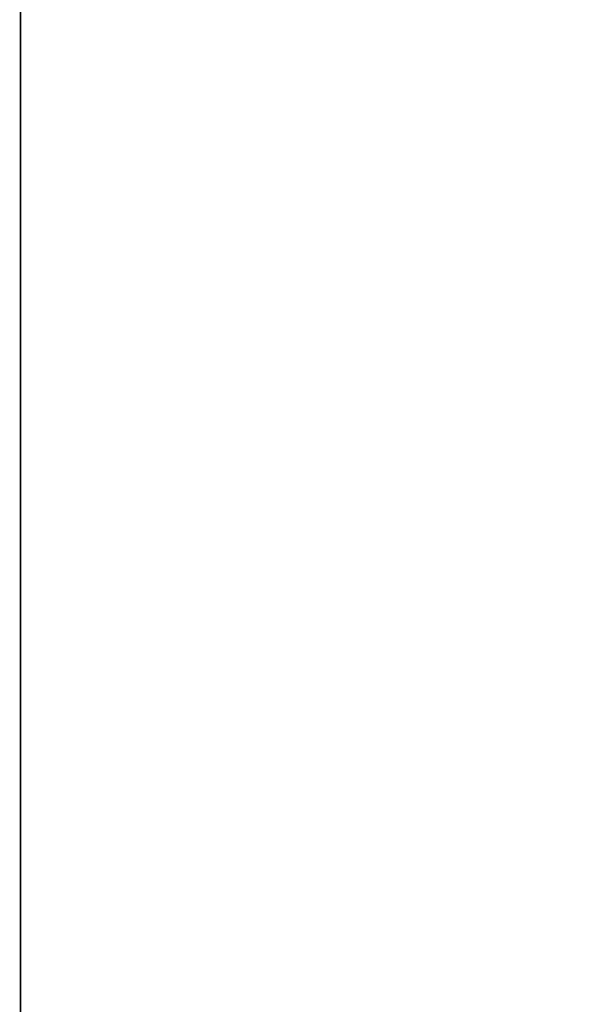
# Model space of a CAD drawing. Header units: millimetres. Extents: x 0 to 297, y 0 to 210.
# Tile 141 of 256: x 56.785 to 56.928, y 158.271 to 158.521. Entities that reach past the tile are written whole.
import ezdxf

# ---------------------------------------------------------------- set-up
doc = ezdxf.new("R2010")
doc.units = ezdxf.units.MM
doc.header["$LTSCALE"] = 16.335
doc.layers.get('0').update_dxf_attribs({"linetype": 'CONTINUOUS'})
for name, color, linetype in [('AXES_REF', 7, 'CONTINUOUS'), ('INTFCLR_1', 7, 'CONTINUOUS'), ('INTFCLR_72935', 7, 'CONTINUOUS')]:
    doc.layers.add(name, color=color, linetype=linetype)

msp = doc.modelspace()

# ---------------------------------------------------------------- linework, layer by layer
at = {"color": 7, "linetype": 'Continuous'}
for radius in [6.787079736, 6.7865, 6.743039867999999]:
    msp.add_circle((57.4637311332, 154.7114782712), radius, dxfattribs=at)
for radius, start, end in [(6.72, 278.2771290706, 261.7228709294), (6.874, 143.2753922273, 36.7246077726)]:
    msp.add_arc((57.4637311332, 154.7114782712), radius, start, end, dxfattribs=at)
at = {"layer": 'AXES_REF', "color": 9, "linetype": 'Continuous'}
for radius in [6.191158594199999, 4.150003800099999]:
    msp.add_circle((57.4637311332, 154.7114782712), radius, dxfattribs=at)
at = {"layer": 'AXES_REF', "color": 7, "linetype": 'Continuous'}
msp.add_arc((57.4637311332, 154.7114782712), 6.874, 143.2753924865, 270, dxfattribs=at)
at = {"layer": 'INTFCLR_1', "color": 6, "linetype": 'Continuous'}
msp.add_line((56.78562183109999, 157.1614683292), (56.78562183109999, 159.0304683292), dxfattribs=at)
at = {"layer": 'INTFCLR_72935', "color": 6, "linetype": 'Continuous'}
msp.add_line((56.78562183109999, 159.0304683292), (56.78562183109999, 157.1614683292), dxfattribs=at)

doc.saveas('drawing.dxf')
